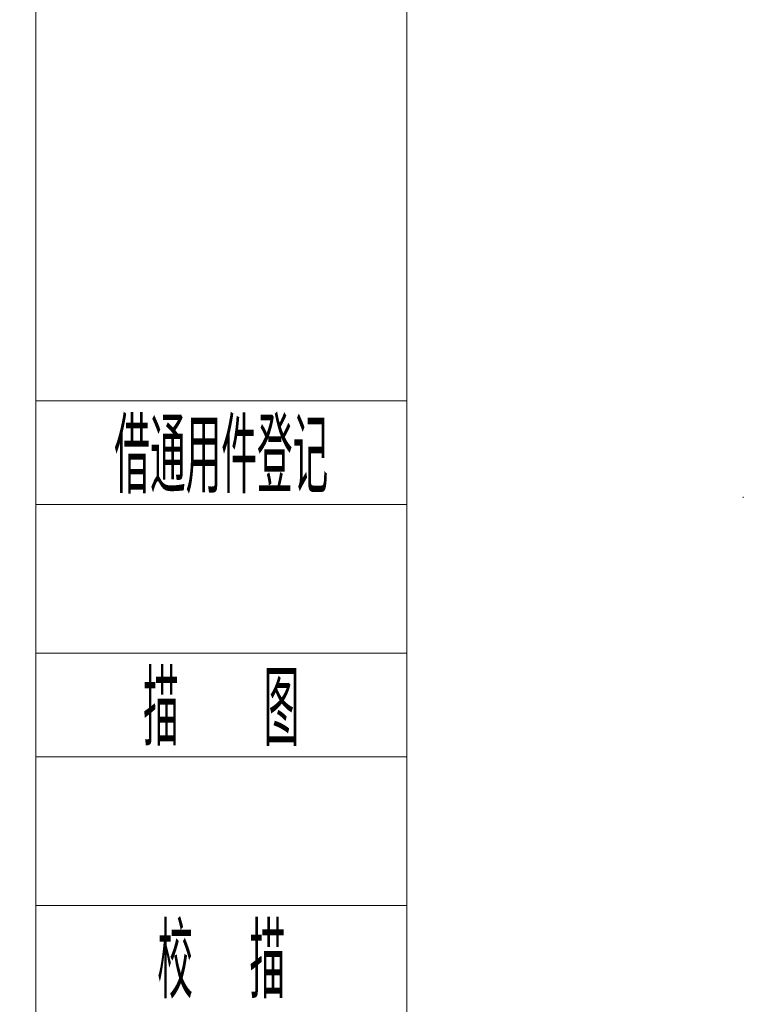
# Model space of a CAD drawing. Header units: millimetres. Extents: x -33 to 2421, y -2345 to -563.
# Tile 2 of 31: x -33 to 259, y -1947 to -1549. Entities that reach past the tile are written whole.
import ezdxf
from ezdxf.enums import TextEntityAlignment as Align

# ---------------------------------------------------------------- set-up
doc = ezdxf.new("R2010")
doc.units = ezdxf.units.MM
doc.header["$LTSCALE"] = 0.3175
for name, color, linetype, lineweight in [('1轮廓实线层', 7, 'Continuous', 18), ('2细线层', 4, 'Continuous', 13), ('6文字层', 3, 'Continuous', 13), ('图框层', 7, 'Continuous', 18)]:
    doc.layers.add(name, color=color, linetype=linetype, lineweight=lineweight)
doc.styles.add('PC_TEXTSTYLE', font='ISOCP.SHX', dxfattribs={"width": 0.707, "bigfont": 'GBCBIG.SHX'})

# ---------------------------------------------------------------- blocks, each defined once
blk = doc.blocks.new('ZwmFrameMain_A4^_^无分区图框^_^portrait')
at = {"layer": '1轮廓实线层'}
blk.add_line((0, 0), (0, 287), dxfattribs=at)
at = {"layer": '2细线层'}
blk.add_line((-25, -5), (-25, 292), dxfattribs=at)
blk = doc.blocks.new('ZwmFrameMain_附加栏')
at = {"layer": '2细线层'}
for p, q in [((-25, 102), (0, 102)), ((-25, 95), (0, 95)), ((-25, 85), (0, 85)), ((-25, 78), (0, 78)), ((-25, 68), (0, 68))]:
    blk.add_line(p, q, dxfattribs=at)
at = {"layer": '6文字层', "color": 3, "style": 'PC_TEXTSTYLE'}
for s, width, p in [('借通用件登记', 0.667, (-12.5, 98.5)), ('描   图', 0.6667, (-12.5, 81.5)), ('校  描', 0.667, (-12.5, 64.5))]:
    blk.add_text(s, height=5, dxfattribs=dict(at, width=width)).set_placement(p, align=Align.MIDDLE)
at = {"layer": '6文字层', "style": 'PC_TEXTSTYLE'}
for tag, width, p, p2 in [('借通用件登记', 0.671328, (-23.445, 86.356), (-1.254, 86.356)), ('描图', 2.120922, (-23.445, 69.36), (-1.254, 69.36)), ('校图', 2.149976, (-23.749, 52.06), (-1.254, 52.06)), ('旧底图总号', 0.761452, (-22.837, 35.67), (-1.862, 35.67)), ('签字', 2.026939, (-23.141, 18.37), (-1.558, 18.37)), ('日期', 1.89999, (-22.837, 1.374), (-2.166, 1.374))]:
    blk.add_attdef(tag, text='', height=5, dxfattribs=dict(at, width=width)).set_placement(p, p2, align=Align.FIT)

msp = doc.modelspace()

# ---------------------------------------------------------------- linework, layer by layer
at = {"layer": '1轮廓实线层', "lineweight": 18}
for p, q in [((259.3698, -1741.6605), (259.3676, -1741.8593)), ((259.3676, -1741.8593), (259.3698, -1742.0582))]:
    msp.add_line(p, q, dxfattribs=at)

# ---------------------------------------------------------------- block references
at = {"layer": '图框层', "xscale": 6, "yscale": 6, "zscale": 6}
for name in ['ZwmFrameMain_A4^_^无分区图框^_^portrait', 'ZwmFrameMain_附加栏']:
    msp.add_blockref(name, (123.4058, -2314.8165), dxfattribs=at)

doc.saveas('drawing.dxf')
